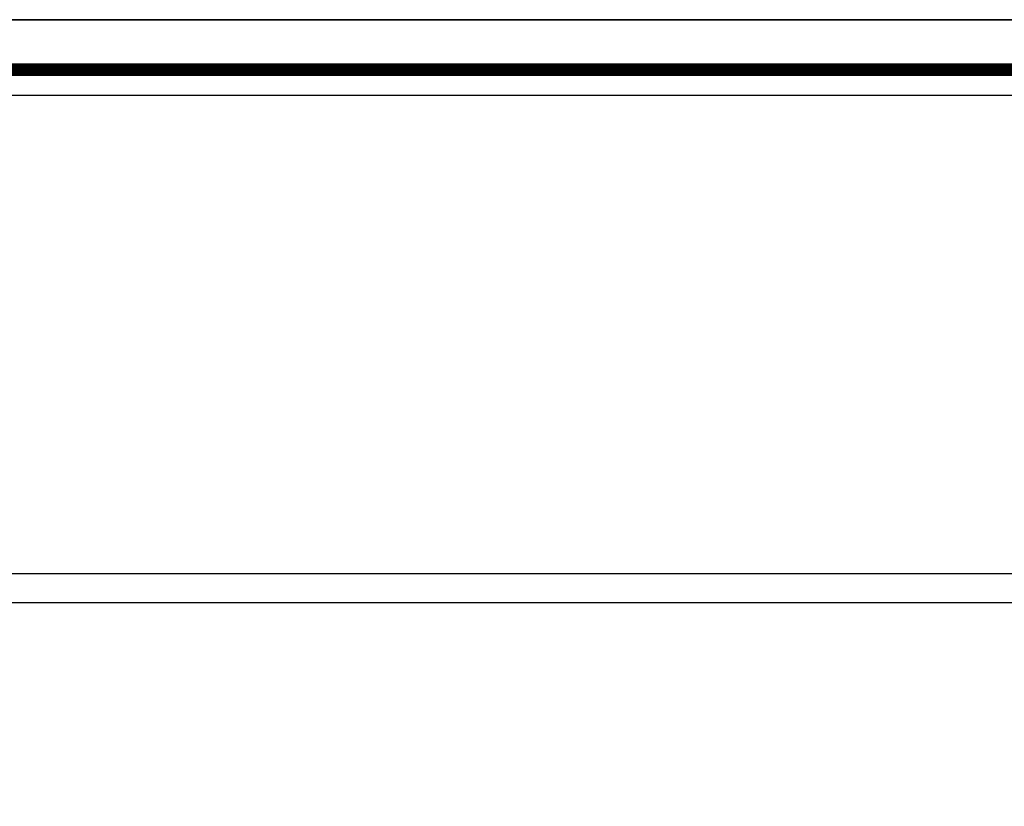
# Model space of a CAD drawing. Header units: metres. Extents: x 5.7 to 89.8, y 4 to 63.5.
# Tile 244 of 256: x 32.8 to 43.4, y 55 to 63.5. Entities that reach past the tile are written whole.
import ezdxf

# ---------------------------------------------------------------- set-up
doc = ezdxf.new("R2010")
doc.units = ezdxf.units.M
doc.header["$MEASUREMENT"] = 0
doc.layers.add('PDF17_KADR', color=7, linetype='Continuous')
doc.layers.add('PDF17_wall', color=7, linetype='Continuous')

msp = doc.modelspace()

# ---------------------------------------------------------------- linework, layer by layer
at = {"layer": 'PDF17_KADR', "lineweight": 25}
for points in [[(5.695, 4.013), (89.785, 4.013), (89.785, 63.476), (5.695, 63.476)], [(5.695, 63.476), (89.785, 63.476), (89.785, 4.013), (5.695, 4.013)], [(6.514, 4.832), (88.841, 4.832), (88.841, 62.657), (6.514, 62.657)]]:
    msp.add_lwpolyline(points, close=True, dxfattribs=at)
at = {"layer": 'PDF17_KADR', "lineweight": 0, "const_width": 0.135}
msp.add_lwpolyline([(6.235, 62.937), (6.235, 4.552), (89.111, 4.552), (89.111, 62.937)], close=True, dxfattribs=at)
at = {"layer": 'PDF17_wall', "lineweight": 25}
msp.add_lwpolyline([(65.63, 57.495), (65.63, 57.177), (25.189, 57.177), (23.86, 57.177), (23.86, 57.495)], close=True, dxfattribs=at)

doc.saveas('drawing.dxf')
